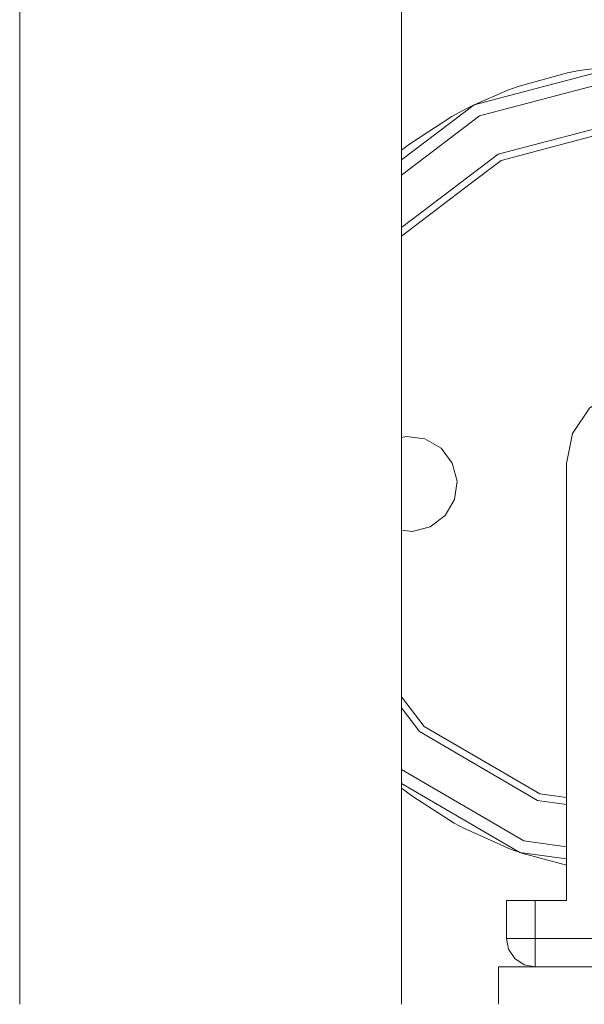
# Model space of a CAD drawing. Header units: millimetres. Extents: x 53056 to 116131, y -669674 to -625124.
# Tile 227 of 256: x 66439 to 66533, y -634500 to -634336. Entities that reach past the tile are written whole.
import ezdxf

# ---------------------------------------------------------------- set-up
doc = ezdxf.new("R2010")
doc.units = ezdxf.units.MM
doc.header["$MEASUREMENT"] = 0
doc.linetypes.add('DGN Style 1', pattern=[536.199087, 0.892178, -535.306909])
doc.layers.add('Side Cradle Tower', color=7, linetype='Continuous', lineweight=0)
doc.layers.add('Side Cradle Tower Platform', color=7, linetype='Continuous', lineweight=0)

# ---------------------------------------------------------------- blocks, each defined once
blk = doc.blocks.new('*U55')
at = {"layer": 'Side Cradle Tower', "color": 7, "linetype": 'Continuous', "lineweight": 0}
blk.add_line((-18091.61, 12898.98), (-18091.61, 13168.39), dxfattribs=at)
at = {"layer": 'Side Cradle Tower', "color": 7, "linetype": 'Continuous', "lineweight": 0, "flags": 128}
blk.add_lwpolyline([(-18155.11, 12898.98), (-18155.11, 13059.15), (-18155.11, 13168.39)], dxfattribs=at)
at = {"layer": 'Side Cradle Tower Platform', "color": 7, "linetype": 'Continuous', "lineweight": 0}
for p, q in [((-18072.06, 13051.81), (-18063.99, 13054.05)), ((-18063.99, 13054.05), (-18062.07, 13054.43)), ((-18062.07, 13054.43), (-18063.99, 13054.05)), ((-18063.99, 13054.05), (-18063.99, 13054.05)), ((-18054.06, 13055.4), (-18062.07, 13054.43)), ((-18062.07, 13054.43), (-18062.07, 13054.43)), ((-18079.52, 13048.7), (-18073.9, 13051.14)), ((-18073.9, 13051.14), (-18072.06, 13051.81)), ((-18072.06, 13051.81), (-18073.9, 13051.14)), ((-18073.9, 13051.14), (-18073.9, 13051.14)), ((-18072.06, 13051.81), (-18072.06, 13051.81)), ((-18083.25, 13046.74), (-18081.53, 13047.68)), ((-18081.53, 13047.68), (-18083.25, 13046.74)), ((-18081.53, 13047.68), (-18079.52, 13048.7)), ((-18081.53, 13047.68), (-18081.53, 13047.68)), ((-18090.26, 13042.17), (-18083.25, 13046.74)), ((-18083.25, 13046.74), (-18083.25, 13046.74)), ((-18083.25, 13046.74), (-18083.25, 13046.74)), ((-18091.61, 13041.14), (-18090.26, 13042.17)), ((-18090.26, 13042.17), (-18091.61, 13041.14)), ((-18090.26, 13042.17), (-18090.26, 13042.17)), ((-18064.15, 12989.02), (-18063.16, 12994)), ((-18064.15, 12916.25), (-18064.15, 12989.02)), ((-18091.45, 12934.86), (-18091.61, 12934.98)), ((-18089.89, 12933.68), (-18091.45, 12934.86)), ((-18091.45, 12934.86), (-18091.45, 12934.86)), ((-18091.45, 12934.86), (-18091.45, 12934.85)), ((-18082.85, 12929.15), (-18089.89, 12933.68)), ((-18089.89, 12933.68), (-18089.89, 12933.68)), ((-18081.99, 12928.68), (-18082.85, 12929.15)), ((-18082.85, 12929.15), (-18082.85, 12929.15)), ((-18082.85, 12929.15), (-18082.81, 12929.13)), ((-18081.99, 12928.68), (-18082.85, 12929.15)), ((-18081.12, 12928.22), (-18081.99, 12928.68)), ((-18081.15, 12928.23), (-18081.12, 12928.22)), ((-18073.47, 12924.82), (-18081.12, 12928.22)), ((-18081.12, 12928.22), (-18081.12, 12928.22)), ((-18073.47, 12924.82), (-18073.45, 12924.81)), ((-18072.7, 12924.54), (-18073.47, 12924.82)), ((-18072.51, 12924.47), (-18072.7, 12924.54)), ((-18071.93, 12924.27), (-18071.94, 12924.27)), ((-18071.62, 12924.16), (-18071.63, 12924.16)), ((-18071.62, 12924.16), (-18071.63, 12924.16)), ((-18064.15, 12922.14), (-18071.62, 12924.16)), ((-18071.62, 12924.16), (-18071.62, 12924.16)), ((-18074.15, 12909.96), (-18074.15, 12916.25)), ((-18073.79, 12916.25), (-18074.15, 12916.25)), ((-18069.39, 12909.96), (-18069.39, 12916.25)), ((-18069.39, 12916.25), (-18064.15, 12916.25)), ((-18074.15, 12909.96), (-18073.79, 12909.96)), ((-18073.79, 12908.14), (-18074.15, 12909.96)), ((-17941.6, 12909.96), (-18069.39, 12909.96)), ((-18069.39, 12908.14), (-18069.39, 12909.96))]:
    blk.add_line(p, q, dxfattribs=at)
at = {"layer": 'Side Cradle Tower Platform', "color": 7, "linetype": 'Continuous', "lineweight": 0, "flags": 128}
for points in [[(-18091.61, 13039.52), (-18079.52, 13048.7), (-18054.06, 13055.4)], [(-18091.61, 13037.02), (-18078.63, 13046.88), (-18053.94, 13053.38), (-18028.64, 13049.93), (-18006.59, 13037.06), (-17991.14, 13016.73), (-17984.64, 12992.04), (-17986, 12982.08)], [(-18091.61, 13028.26), (-18075.52, 13040.49), (-18053.51, 13046.28)], [(-18057.71, 13044.02), (-18075.02, 13039.46), (-18079.94, 13035.72), (-18091.61, 13026.86)], [(-18063.16, 12994), (-18060.34, 12998.21), (-18056.12, 13001.03), (-18051.14, 13002.02)], [(-18091.61, 12977.92), (-18089.81, 12977.68), (-18086.82, 12978.46), (-18084.35, 12980.34), (-18082.79, 12983.01), (-18082.37, 12986.08), (-18083.16, 12989.08), (-18085.03, 12991.54), (-18087.71, 12993.1), (-18090.78, 12993.52), (-18091.61, 12993.3)], [(-18091.61, 12950.16), (-18087.86, 12945.23), (-18078.98, 12940.05), (-18073.93, 12937.11), (-18068.59, 12933.99), (-18064.15, 12933.38)], [(-18064.15, 12932.25), (-18068.96, 12932.91), (-18088.62, 12944.38), (-18091.61, 12948.31)], [(-18064.15, 12925.22), (-18071.28, 12926.19), (-18091.61, 12938.05)], [(-18064.15, 12923.21), (-18071.94, 12924.27), (-18091.61, 12935.75)], [(-18071.94, 12924.27), (-18072.13, 12924.34), (-18072.32, 12924.4), (-18072.51, 12924.47)], [(-18071.64, 12924.17), (-18071.78, 12924.22), (-18071.91, 12924.26)], [(-18069.39, 12916.25), (-18071.21, 12916.25), (-18072.76, 12916.25), (-18073.79, 12916.25)], [(-18073.79, 12909.96), (-18072.76, 12909.96), (-18071.21, 12909.96), (-18069.39, 12909.96)], [(-18069.39, 12905.2), (-18071.21, 12905.56), (-18072.76, 12906.59), (-18073.79, 12908.14)], [(-18069.39, 12905.2), (-18069.39, 12905.56), (-18069.39, 12906.59), (-18069.39, 12908.14)], [(-18075.5, 12898.98), (-18075.5, 12905.2), (-17925.5, 12905.2), (-17925.5, 12898.98)]]:
    blk.add_lwpolyline(points, dxfattribs=at)

msp = doc.modelspace()

# ---------------------------------------------------------------- block references
at = {"color": 7, "linetype": 'DGN Style 1', "lineweight": 0}
msp.add_blockref('*U55', (84593.95, -647399.35), dxfattribs=at)

doc.saveas('drawing.dxf')
